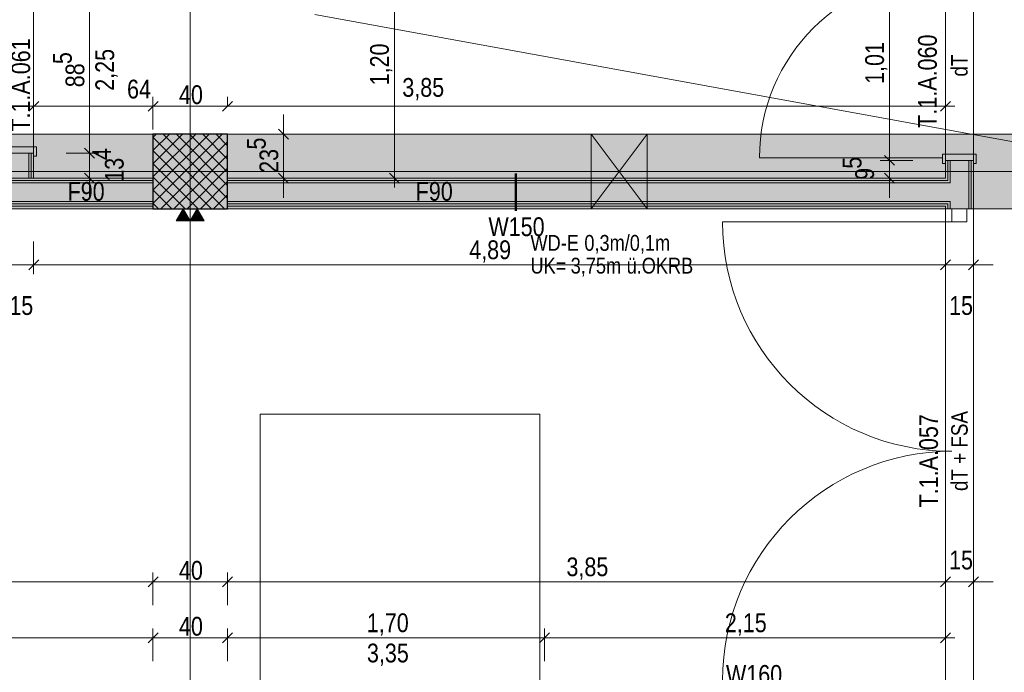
# Model space of a CAD drawing. Extents: x -620 to 300, y 62 to 1107.
# Tile 77 of 256: x -144 to -38, y 548 to 618. Entities that reach past the tile are written whole.
import ezdxf
from ezdxf.lldxf.tags import DXFTag

# ---------------------------------------------------------------- set-up
doc = ezdxf.new("R2010")
doc.units = 0
doc.layers.get('0').update_dxf_attribs({"lineweight": 35})
for name, color, linetype, lineweight, true_color in [('00 -Bauelemente -Dämmung innen', 7, 'Continuous', 9, 0xff7fe6), ('00 -Bauelemente -Gipskarton', 7, 'Continuous', 9, 0xff7fe6), ('30 -33 Aussenwände- 3 Aussenstützen', 7, 'Continuous', 50, 0x0000dd), ('30 -34 Innenwände- 11 Durchbruch', 4, 'Continuous', 9, 0x00ffff), ('30 -34 Innenwände- 2 nichttragend', 7, 'Continuous', 18, 0xff7fe6), ('30 -34 Innenwände- 4 Türen_Fenster', 9, 'Continuous', 15, 0x808080), ('30 -35 Decken- 1 Konstruktion-Träger- Stahlbeton', 7, 'grob-A06G9FRA8I', 13, 0x33aa00), ('70 -72 Beschriftung- 2 Beschriftung Bauteile', 7, 'Continuous', 9, 0x9999ff), ('70 -72 Beschriftung- 8 barrierefrei', 7, 'grob-A06G9FRA8I', 9, 0x888888), ('70 -75 Raumstempel-2 Verweislinie', 1, 'Continuous', 9, 0xff0000), ('70 -76 Bemaßung- 2 Allgemein', 9, 'Continuous', 5, 0x808080), ('iwb_Schraffur_ F30_feuerhemmend', 7, 'Continuous', 13, 0xff6600), ('iwb_Schraffur_ F90_feuerbestaendig', 1, 'Continuous', 13, 0xff0000)]:
    doc.layers.add(name, color=color, linetype=linetype, lineweight=lineweight, true_color=true_color)
for name, color, linetype, lineweight in [('70 -71 Achsen- 1 Gebäudeachsen', 7, 'STRICHPUNKT2-A06G9FR98I', 18), ('70 -75 Raumstempel- 3 Wandstempel', 7, 'Continuous', 50), ('Keine', 7, 'Continuous', 9)]:
    doc.layers.add(name, color=color, linetype=linetype, lineweight=lineweight)
doc.layers.add('iwb_Schraffur_Unterzug', color=7, linetype='Continuous', lineweight=5, true_color=0xffffcc, plot=False)
doc.styles.get("Standard").update_dxf_attribs({"font": 'ARIALN.TTF'})
tags = doc.linetypes.add('grob-A06G9FRA8I', pattern=[14, 3, -8, 3]).pattern_tags.tags
tags[8:9] = [DXFTag(74, 4), DXFTag(75, 0), DXFTag(340, '0'), DXFTag(46, 0.0), DXFTag(50, 0.0), DXFTag(44, 0.0), DXFTag(45, 0.0)]
tags[6:7] = [DXFTag(74, 4), DXFTag(75, 0), DXFTag(340, '0'), DXFTag(46, 0.0), DXFTag(50, 0.0), DXFTag(44, 0.0), DXFTag(45, 0.0)]
tags[4:5] = [DXFTag(74, 4), DXFTag(75, 0), DXFTag(340, '0'), DXFTag(46, 0.0), DXFTag(50, 0.0), DXFTag(44, 0.0), DXFTag(45, 0.0)]
tags = doc.linetypes.add('STRICHPUNKT2-A06G9FR98I', pattern=[12.7, 6.35, -3.175, 0, -3.175]).pattern_tags.tags
tags[10:11] = [DXFTag(74, 4), DXFTag(75, 0), DXFTag(340, '0'), DXFTag(46, 0.0), DXFTag(50, 0.0), DXFTag(44, 0.0), DXFTag(45, 0.0)]
tags[8:9] = [DXFTag(74, 4), DXFTag(75, 0), DXFTag(340, '0'), DXFTag(46, 0.0), DXFTag(50, 0.0), DXFTag(44, 0.0), DXFTag(45, 0.0)]
tags[6:7] = [DXFTag(74, 4), DXFTag(75, 0), DXFTag(340, '0'), DXFTag(46, 0.0), DXFTag(50, 0.0), DXFTag(44, 0.0), DXFTag(45, 0.0)]
tags[4:5] = [DXFTag(74, 4), DXFTag(75, 0), DXFTag(340, '0'), DXFTag(46, 0.0), DXFTag(50, 0.0), DXFTag(44, 0.0), DXFTag(45, 0.0)]

# ---------------------------------------------------------------- blocks, each defined once
blk = doc.blocks.new('Referenz-A06G9FRB8I')
at = {"layer": '00 -Bauelemente -Dämmung innen', "color": 0, "linetype": 'Continuous', "ltscale": 0.13}
for p, q in [((-142.88, 604.03), (-142.88, 601.35)), ((-44.08, 600.85), (-44.08, 603.25)), ((-42.08, 598.05), (-42.08, 603.25)), ((-129.58, 600.85), (-199.88, 600.85)), ((-44.08, 600.85), (-121.58, 600.85)), ((-129.58, 598.85), (-201.88, 598.85)), ((-44.08, 598.85), (-121.58, 598.85)), ((-44.08, 598.05), (-44.08, 598.85))]:
    blk.add_line(p, q, dxfattribs=at)
at = {"layer": '00 -Bauelemente -Gipskarton', "color": 0, "linetype": 'Continuous', "ltscale": 0.13}
for p, q in [((-142.88, 604.03), (-142.88, 601.35)), ((-142.63, 604.03), (-142.63, 601.35)), ((-142.38, 604.03), (-142.38, 601.35)), ((-44.58, 601.35), (-44.58, 603.25)), ((-44.33, 601.1), (-44.33, 603.25)), ((-44.08, 600.85), (-44.08, 603.25)), ((-42.08, 598.05), (-42.08, 603.25)), ((-41.83, 598.05), (-41.83, 603.25)), ((-41.58, 598.05), (-41.58, 603.25)), ((-129.58, 601.1), (-199.63, 601.1)), ((-129.58, 601.35), (-199.38, 601.35)), ((-44.58, 601.35), (-121.58, 601.35)), ((-44.33, 601.1), (-121.58, 601.1)), ((-129.58, 600.85), (-199.88, 600.85)), ((-44.08, 600.85), (-121.58, 600.85)), ((-129.58, 598.85), (-201.88, 598.85)), ((-44.08, 598.85), (-121.58, 598.85)), ((-44.08, 598.05), (-44.08, 598.85)), ((-129.58, 598.35), (-202.38, 598.35)), ((-129.58, 598.6), (-202.13, 598.6)), ((-44.33, 598.6), (-121.58, 598.6)), ((-44.58, 598.35), (-121.58, 598.35)), ((-44.58, 598.05), (-44.58, 598.35)), ((-44.33, 598.05), (-44.33, 598.6))]:
    blk.add_line(p, q, dxfattribs=at)
at = {"layer": '30 -33 Aussenwände- 3 Aussenstützen', "color": 0, "lineweight": 9}
for p, q in [((-129.58, 605.71), (-129.23, 606.05)), ((-129.58, 604.3), (-127.82, 606.05)), ((-129.58, 602.88), (-126.4, 606.05)), ((-129.58, 601.47), (-124.99, 606.05)), ((-129.58, 600.05), (-123.57, 606.05)), ((-129.58, 598.64), (-122.16, 606.05)), ((-129.58, 605.73), (-121.9, 598.05)), ((-128.75, 598.05), (-121.58, 605.22)), ((-128.48, 606.05), (-121.58, 599.15)), ((-127.07, 606.05), (-121.58, 600.56)), ((-125.65, 606.05), (-121.58, 601.98)), ((-124.24, 606.05), (-121.58, 603.39)), ((-122.82, 606.05), (-121.58, 604.8)), ((-129.58, 604.32), (-123.31, 598.05)), ((-127.33, 598.05), (-121.58, 603.81)), ((-125.58, 603.05), (-125.58, 601.05)), ((-129.58, 602.9), (-124.72, 598.05)), ((-126.58, 602.05), (-124.58, 602.05)), ((-125.92, 598.05), (-121.58, 602.4)), ((-129.58, 601.49), (-126.14, 598.05)), ((-124.5, 598.05), (-121.58, 600.98)), ((-129.58, 600.08), (-127.55, 598.05)), ((-123.09, 598.05), (-121.58, 599.57)), ((-129.58, 598.66), (-128.97, 598.05)), ((-121.68, 598.05), (-121.58, 598.15))]:
    blk.add_line(p, q, dxfattribs=at)
at = {"layer": '30 -33 Aussenwände- 3 Aussenstützen', "color": 0, "linetype": 'Continuous', "lineweight": -2, "ltscale": 0.25}
for p, q in [((-121.58, 606.05), (-129.58, 606.05)), ((-129.58, 606.05), (-129.58, 598.05)), ((-121.58, 598.05), (-121.58, 606.05)), ((-129.58, 598.05), (-121.58, 598.05))]:
    blk.add_line(p, q, dxfattribs=at)
at = {"layer": '30 -34 Innenwände- 11 Durchbruch', "color": 0, "linetype": 'Continuous', "ltscale": 0.13}
for p, q in [((-82.58, 606.05), (-76.58, 606.05)), ((-76.58, 606.05), (-82.58, 598.05)), ((-76.58, 598.05), (-82.58, 606.05)), ((-82.58, 598.05), (-82.58, 606.05)), ((-82.58, 606.05), (-76.58, 598.05)), ((-76.58, 606.05), (-82.58, 598.05)), ((-76.58, 598.05), (-76.58, 606.05)), ((-82.58, 598.05), (-76.58, 598.05))]:
    blk.add_line(p, q, dxfattribs=at)
at = {"layer": '30 -34 Innenwände- 11 Durchbruch', "color": 0, "lineweight": 0}
for points in [[(-82.58, 598.05), (-82.58, 606.05), (-79.58, 602.05)], [(-76.58, 598.05), (-79.58, 602.05), (-76.58, 606.05)]]:
    blk.add_solid(points, dxfattribs=at)
at = {"layer": '30 -34 Innenwände- 2 nichttragend', "color": 0, "linetype": 'Continuous', "ltscale": 0.18}
for p, q in [((-142.38, 604.03), (-142.38, 603.71)), ((-142.38, 604.03), (-142.38, 601.35)), ((-44.58, 601.35), (-44.58, 603.25)), ((-44.58, 603.25), (-44.58, 602.93)), ((-41.58, 598.05), (-41.58, 603.25)), ((-41.58, 603.25), (-41.58, 602.93)), ((-129.58, 601.35), (-142.38, 601.35)), ((-129.58, 601.35), (-129.58, 598.35)), ((-121.58, 601.35), (-121.58, 598.35)), ((-44.58, 601.35), (-121.58, 601.35)), ((-129.58, 598.35), (-202.38, 598.35)), ((-44.58, 598.35), (-121.58, 598.35)), ((-44.58, 598.05), (-44.58, 598.35)), ((-44.33, 598.05), (-44.58, 598.05)), ((-44.33, 598.05), (-44.58, 598.05)), ((-44.08, 598.05), (-44.33, 598.05)), ((-41.58, 598.05), (-44.33, 598.05)), ((-42.08, 598.05), (-44.08, 598.05)), ((-41.83, 598.05), (-42.08, 598.05)), ((-41.58, 598.05), (-41.83, 598.05))]:
    blk.add_line(p, q, dxfattribs=at)
at = {"layer": '30 -34 Innenwände- 4 Türen_Fenster', "color": 0, "linetype": 'grob-A06G9FRA8I', "ltscale": 0.15}
for p, q in [((-44.58, 603.25), (-44.58, 623.45)), ((-41.58, 603.25), (-41.58, 623.45)), ((-142.38, 621.73), (-142.38, 604.03)), ((-44.88, 603.53), (-64.52, 603.53)), ((-44.58, 546.05), (-44.58, 598.05)), ((-41.58, 546.05), (-41.58, 598.05)), ((-43.88, 596.65), (-68.48, 596.65))]:
    blk.add_line(p, q, dxfattribs=at)
at = {"layer": '30 -34 Innenwände- 4 Türen_Fenster', "color": 0}
for p, q in [((-145.68, 604.71), (-142.08, 604.71)), ((-142.08, 604.71), (-142.08, 603.71)), ((-142.38, 604.03), (-145.38, 604.03)), ((-142.38, 603.71), (-142.38, 604.03)), ((-142.08, 603.71), (-142.38, 603.71)), ((-41.28, 603.93), (-44.88, 603.93)), ((-44.88, 603.93), (-44.88, 603.53)), ((-44.88, 603.53), (-44.88, 602.93)), ((-44.58, 602.93), (-44.58, 603.25)), ((-44.58, 603.25), (-41.58, 603.25)), ((-41.58, 603.25), (-41.58, 602.93)), ((-41.28, 602.93), (-41.28, 603.93)), ((-44.88, 602.93), (-44.58, 602.93)), ((-41.58, 602.93), (-41.28, 602.93))]:
    blk.add_line(p, q, dxfattribs=at)
at = {"layer": '30 -34 Innenwände- 4 Türen_Fenster', "color": 0, "linetype": 'Continuous', "ltscale": 0.15}
for p, q in [((-43.88, 596.65), (-43.88, 598.05)), ((-43.88, 598.05), (-42.28, 598.05)), ((-42.28, 598.05), (-42.28, 596.65)), ((-42.28, 596.65), (-43.88, 596.65))]:
    blk.add_line(p, q, dxfattribs=at)
at = {"layer": '30 -34 Innenwände- 4 Türen_Fenster', "color": 0, "linetype": 'grob-A06G9FRA8I', "ltscale": 0.15}
for centre, major_axis in [((-44.88, 603.53), (0, 19.64)), ((-43.88, 596.65), (-24.6, 0)), ((-43.88, 547.45), (0, 24.6))]:
    blk.add_ellipse(centre, major_axis=major_axis, ratio=1, start_param=0, end_param=1.570796, dxfattribs=at)
at = {"layer": '30 -35 Decken- 1 Konstruktion-Träger- Stahlbeton', "color": 0}
for p, q in [((-451.58, 606.05), (35.42, 606.05)), ((-451.58, 598.05), (35.42, 598.05))]:
    blk.add_line(p, q, dxfattribs=at)
at = {"layer": '70 -71 Achsen- 1 Gebäudeachsen', "color": 0, "linetype": 'STRICHPUNKT2-A06G9FR98I', "ltscale": 0.18}
for p, q in [((-125.58, 1076.99), (-125.58, 77.55)), ((-538.63, 602.05), (75.97, 602.05))]:
    blk.add_line(p, q, dxfattribs=at)
at = {"layer": '70 -72 Beschriftung- 2 Beschriftung Bauteile', "color": 0}
for p, q in [((-127.08, 596.75), (-126.33, 598.05)), ((-126.33, 598.05), (-125.58, 596.75)), ((-125.58, 596.75), (-124.83, 598.05)), ((-124.83, 598.05), (-124.08, 596.75)), ((-125.58, 596.75), (-127.08, 596.75)), ((-124.08, 596.75), (-125.58, 596.75))]:
    blk.add_line(p, q, dxfattribs=at)
at = {"layer": '70 -72 Beschriftung- 2 Beschriftung Bauteile', "color": 0, "lineweight": 0}
for points in [[(-126.33, 596.75), (-127.08, 596.75), (-126.33, 598.05)], [(-126.33, 596.75), (-126.33, 598.05), (-125.58, 596.75)], [(-124.83, 596.75), (-125.58, 596.75), (-124.83, 598.05)], [(-124.83, 596.75), (-124.83, 598.05), (-124.08, 596.75)]]:
    blk.add_solid(points, dxfattribs=at)
at = {"layer": '70 -72 Beschriftung- 8 barrierefrei', "color": 0, "linetype": 'grob-A06G9FRA8I', "ltscale": 0.13}
for p, q in [((-118.08, 576.05), (-88.08, 576.05)), ((-118.08, 546.05), (-118.08, 576.05)), ((-88.08, 576.05), (-88.08, 546.05))]:
    blk.add_line(p, q, dxfattribs=at)
at = {"layer": '70 -75 Raumstempel- 3 Wandstempel', "color": 0, "linetype": 'Continuous', "ltscale": 0.5}
blk.add_line((-90.66, 597.85), (-90.66, 601.85), dxfattribs=at)
at = {"layer": '70 -75 Raumstempel-2 Verweislinie', "color": 0}
blk.add_line((-112.21, 618.9), (-33.31, 604.49), dxfattribs=at)
at = {"layer": '70 -76 Bemaßung- 2 Allgemein', "color": 0, "linetype": 'Continuous', "ltscale": 0.13}
for p, q in [((-103.68, 602.41), (-103.68, 624.29)), ((-50.58, 604.31), (-50.58, 622.39)), ((-136.38, 605.09), (-136.38, 620.67)), ((-142.38, 606.55), (-142.38, 610.05)), ((-129.58, 606.55), (-129.58, 610.05)), ((-129.58, 606.55), (-129.58, 610.05)), ((-121.58, 609.05), (-121.58, 610.05)), ((-121.58, 609.05), (-121.58, 610.05)), ((-44.58, 606.55), (-44.58, 610.05)), ((-143.38, 609.05), (-141.32, 609.05)), ((-130.64, 609.05), (-141.32, 609.05)), ((-128.58, 609.05), (-130.64, 609.05)), ((-130.58, 609.05), (-128.52, 609.05)), ((-122.64, 609.05), (-128.52, 609.05)), ((-120.58, 609.05), (-122.64, 609.05)), ((-122.58, 609.05), (-120.52, 609.05)), ((-45.64, 609.05), (-120.52, 609.05)), ((-43.58, 609.05), (-45.64, 609.05)), ((-115.58, 607.11), (-115.58, 608.17)), ((-115.58, 605.05), (-115.58, 607.11)), ((-136.38, 605.09), (-136.38, 606.15)), ((-115.58, 606.05), (-114.58, 606.05)), ((-115.58, 601.35), (-115.58, 606.05)), ((-50.58, 604.31), (-50.58, 605.37)), ((-136.38, 603.03), (-136.38, 605.09)), ((-136.38, 603.03), (-136.38, 605.09)), ((-50.58, 602.25), (-50.58, 604.31)), ((-50.58, 602.25), (-50.58, 604.31)), ((-138.88, 604.03), (-135.38, 604.03)), ((-138.88, 604.03), (-135.38, 604.03)), ((-136.38, 601.35), (-136.38, 604.03)), ((-48.08, 603.25), (-51.58, 603.25)), ((-48.08, 603.25), (-51.58, 603.25)), ((-50.58, 601.35), (-50.58, 603.25)), ((-136.38, 602.35), (-136.38, 600.29)), ((-115.58, 602.35), (-115.58, 600.29)), ((-103.68, 600.35), (-103.68, 602.41)), ((-50.58, 602.35), (-50.58, 600.29)), ((-138.88, 601.35), (-135.38, 601.35)), ((-115.58, 601.35), (-114.58, 601.35)), ((-101.18, 601.35), (-104.68, 601.35)), ((-48.08, 601.35), (-51.58, 601.35)), ((-136.38, 600.29), (-136.38, 599.23)), ((-115.58, 600.29), (-115.58, 599.23)), ((-50.58, 600.29), (-50.58, 599.23)), ((-142.38, 594.55), (-142.38, 591.05)), ((-142.38, 594.55), (-142.38, 591.05)), ((-44.58, 594.55), (-44.58, 591.05)), ((-44.58, 594.55), (-44.58, 591.05)), ((-41.58, 594.55), (-41.58, 591.05)), ((-142.38, 592.05), (-145.38, 592.05)), ((-143.38, 592.05), (-141.32, 592.05)), ((-143.38, 592.05), (-141.32, 592.05)), ((-45.64, 592.05), (-141.32, 592.05)), ((-141.32, 592.05), (-140.25, 592.05)), ((-45.64, 592.05), (-46.7, 592.05)), ((-43.58, 592.05), (-45.64, 592.05)), ((-43.58, 592.05), (-45.64, 592.05)), ((-41.58, 592.05), (-44.58, 592.05)), ((-42.58, 592.05), (-40.52, 592.05)), ((-40.52, 592.05), (-39.45, 592.05)), ((-129.58, 555.55), (-129.58, 559.05)), ((-129.58, 555.55), (-129.58, 559.05)), ((-121.58, 555.55), (-121.58, 559.05)), ((-121.58, 555.55), (-121.58, 559.05)), ((-44.58, 555.55), (-44.58, 559.05)), ((-44.58, 555.55), (-44.58, 559.05)), ((-41.58, 555.55), (-41.58, 559.05)), ((-130.64, 558.05), (-207.72, 558.05)), ((-128.58, 558.05), (-130.64, 558.05)), ((-130.58, 558.05), (-128.52, 558.05)), ((-122.64, 558.05), (-128.52, 558.05)), ((-120.58, 558.05), (-122.64, 558.05)), ((-122.58, 558.05), (-120.52, 558.05)), ((-45.64, 558.05), (-120.52, 558.05)), ((-45.64, 558.05), (-46.7, 558.05)), ((-43.58, 558.05), (-45.64, 558.05)), ((-43.58, 558.05), (-45.64, 558.05)), ((-41.58, 558.05), (-44.58, 558.05)), ((-42.58, 558.05), (-40.52, 558.05)), ((-40.52, 558.05), (-39.45, 558.05)), ((-129.58, 549.55), (-129.58, 553.05)), ((-129.58, 549.55), (-129.58, 553.05)), ((-121.58, 549.55), (-121.58, 553.05)), ((-121.58, 549.55), (-121.58, 553.05)), ((-87.58, 549.55), (-87.58, 553.05)), ((-87.58, 549.55), (-87.58, 553.05)), ((-44.58, 549.55), (-44.58, 553.05)), ((-130.64, 552.05), (-207.72, 552.05)), ((-128.58, 552.05), (-130.64, 552.05)), ((-130.58, 552.05), (-128.52, 552.05)), ((-122.64, 552.05), (-128.52, 552.05)), ((-120.58, 552.05), (-122.64, 552.05)), ((-122.58, 552.05), (-120.52, 552.05)), ((-88.64, 552.05), (-120.52, 552.05)), ((-86.58, 552.05), (-88.64, 552.05)), ((-88.58, 552.05), (-86.52, 552.05)), ((-45.64, 552.05), (-86.52, 552.05)), ((-43.58, 552.05), (-45.64, 552.05))]:
    blk.add_line(p, q, dxfattribs=at)
at = {"layer": '70 -76 Bemaßung- 2 Allgemein', "color": 0, "linetype": 'Continuous', "lineweight": 20, "ltscale": 0.2}
for p, q in [((-142.91, 608.52), (-141.84, 609.58)), ((-129.04, 609.58), (-130.11, 608.52)), ((-130.11, 608.52), (-129.04, 609.58)), ((-122.11, 608.52), (-121.04, 609.58)), ((-121.04, 609.58), (-122.11, 608.52)), ((-44.04, 609.58), (-45.11, 608.52)), ((-115.04, 605.52), (-116.11, 606.58)), ((-135.84, 603.5), (-136.91, 604.56)), ((-135.84, 603.5), (-136.91, 604.56)), ((-50.04, 602.72), (-51.11, 603.78)), ((-50.04, 602.72), (-51.11, 603.78)), ((-136.91, 601.88), (-135.84, 600.82)), ((-116.11, 601.88), (-115.04, 600.82)), ((-103.14, 600.82), (-104.21, 601.88)), ((-51.11, 601.88), (-50.04, 600.82)), ((-142.91, 591.52), (-141.84, 592.58)), ((-142.91, 591.52), (-141.84, 592.58)), ((-44.04, 592.58), (-45.11, 591.52)), ((-44.04, 592.58), (-45.11, 591.52)), ((-42.11, 591.52), (-41.04, 592.58)), ((-129.04, 558.58), (-130.11, 557.52)), ((-130.11, 557.52), (-129.04, 558.58)), ((-122.11, 557.52), (-121.04, 558.58)), ((-121.04, 558.58), (-122.11, 557.52)), ((-44.04, 558.58), (-45.11, 557.52)), ((-44.04, 558.58), (-45.11, 557.52)), ((-42.11, 557.52), (-41.04, 558.58)), ((-130.11, 551.52), (-129.04, 552.58)), ((-129.04, 552.58), (-130.11, 551.52)), ((-122.11, 551.52), (-121.04, 552.58)), ((-121.04, 552.58), (-122.11, 551.52)), ((-87.04, 552.58), (-88.11, 551.52)), ((-88.11, 551.52), (-87.04, 552.58)), ((-44.04, 552.58), (-45.11, 551.52))]:
    blk.add_line(p, q, dxfattribs=at)
at = {"layer": '30 -34 Innenwände- 11 Durchbruch', "color": 0, "linetype": 'Continuous', "ltscale": 0.13, "char_height": 1.7, "attachment_point": 1}
for s, insert in [('{\\fArial Narrow;WD-E}', (-89.09, 595.25)), ('{\\fArial Narrow;0,3m/0,1m}', (-83.31, 595.25)), ('{\\fArial Narrow;UK=}', (-89.09, 592.81)), ('{\\fArial Narrow;3,75m}', (-84.78, 592.81)), ('{\\fArial Narrow;ü.OKRB}', (-78.78, 592.81))]:
    blk.add_mtext(s, dxfattribs=dict(at, insert=insert))
at = {"layer": '70 -75 Raumstempel- 3 Wandstempel', "color": 0, "linetype": 'Continuous', "ltscale": 0.5, "char_height": 2.0138, "attachment_point": 1}
for s, insert in [('{\\fArial Narrow;F90}', (-138.74, 600.93)), ('{\\fArial Narrow;F90}', (-101.4, 600.93)), ('{\\fArial Narrow;W150}', (-93.6, 597.14)), ('{\\fArial Narrow;W160}', (-68.12, 549.13))]:
    blk.add_mtext(s, dxfattribs=dict(at, insert=insert))
at = {"layer": '70 -76 Bemaßung- 2 Allgemein', "color": 0, "linetype": 'Continuous', "ltscale": 0.13, "char_height": 2.0138, "attachment_point": 1, "rotation": 90}
for s, insert in [('{\\fArial Narrow;2,25}', (-135.76, 610.71)), ('{\\fArial Narrow;1,20}', (-106.29, 611.29)), ('{\\fArial Narrow;1,01}', (-53.19, 611.45)), ('{\\fArial Narrow;5}', (-140.3, 613.57)), ('{\\fArial Narrow;88}', (-138.96, 611.09)), ('{\\fArial Narrow;5}', (-119.5, 604.41)), ('{\\fArial Narrow;4}', (-136.08, 603.28)), ('{\\fArial Narrow;23}', (-118.16, 601.91)), ('{\\fArial Narrow;13}', (-134.74, 600.96)), ('{\\fArial Narrow;5}', (-55.6, 602.35)), ('{\\fArial Narrow;9}', (-54.26, 601.16))]:
    blk.add_mtext(s, dxfattribs=dict(at, insert=insert))
at = {"layer": '70 -76 Bemaßung- 2 Allgemein', "color": 0, "linetype": 'Continuous', "ltscale": 0.13, "char_height": 2.0138, "attachment_point": 1}
for s, insert in [('{\\fArial Narrow;64}', (-132.36, 611.9)), ('{\\fArial Narrow;3,85}', (-102.84, 612.08)), ('{\\fArial Narrow;40}', (-126.79, 611.3)), ('{\\fArial Narrow;4,89}', (-95.66, 594.67)), ('{\\fArial Narrow;15}', (-144.99, 588.69)), ('{\\fArial Narrow;15}', (-44.19, 588.69)), ('{\\fArial Narrow;15}', (-44.19, 561.4)), ('{\\fArial Narrow;40}', (-126.79, 560.3)), ('{\\fArial Narrow;3,85}', (-85.23, 560.67)), ('{\\fArial Narrow;1,70}', (-106.64, 554.67)), ('{\\fArial Narrow;2,15}', (-68.24, 554.67)), ('{\\fArial Narrow;40}', (-126.79, 554.3)), ('{\\fArial Narrow;3,35}', (-106.63, 551.43))]:
    blk.add_mtext(s, dxfattribs=dict(at, insert=insert))
at = {"layer": 'Keine', "color": 0, "linetype": 'Continuous', "ltscale": 0.13, "attachment_point": 1, "rotation": 90}
for s, insert, char_height in [('{\\fArial Narrow;T.1.A.061}', (-144.77, 606.33), 2.0138), ('{\\fArial Narrow;T.1.A.060}', (-47.52, 606.74), 2.0138), ('{\\fArial Narrow;dT}', (-43.97, 612.23), 1.7621), ('{\\fArial Narrow;T.1.A.057}', (-47.4, 566.03), 2.0138), ('{\\fArial Narrow;dT + FSA}', (-43.96, 567.79), 1.7621)]:
    blk.add_mtext(s, dxfattribs=dict(at, insert=insert, char_height=char_height))
blk = doc.blocks.new('Referenz-A06G9FRD8I')
at = {"layer": 'iwb_Schraffur_ F90_feuerbestaendig', "linetype": 'Continuous', "ltscale": 0.13}
blk.add_hatch(color=256, dxfattribs=at).paths.add_polyline_path([(-202.38, 719.05), (-97.68, 719.05), (-97.68, 770.75), (-44.57, 770.75), (-44.57, 767.75), (-94.68, 767.75), (-94.68, 716.05), (-199.38, 716.05), (-199.38, 601.35), (-44.57, 601.35), (-44.57, 598.35), (-202.38, 598.35)])
at = {"layer": 'iwb_Schraffur_ F30_feuerhemmend', "linetype": 'Continuous', "ltscale": 0.13}
blk.add_solid([(-44.57, 598.05), (-44.57, 603.25), (-41.57, 598.05), (-41.57, 603.25)], dxfattribs=at)
at = {"layer": 'iwb_Schraffur_Unterzug', "linetype": 'Continuous', "ltscale": 0.13}
for points in [[(46.52, 606.05), (46.52, 598.05), (-451.58, 598.05)], [(46.52, 606.05), (-451.58, 598.05), (-451.58, 606.05)], [(46.52, 606.05), (-451.58, 606.05), (75.97, 606.05)]]:
    blk.add_solid(points, dxfattribs=at)

msp = doc.modelspace()

# ---------------------------------------------------------------- block references
at = {"color": 8, "lineweight": 25, "ltscale": 0.25, "true_color": 0x808080}
for name in ['Referenz-A06G9FRB8I', 'Referenz-A06G9FRD8I']:
    msp.add_blockref(name, (0, 0), dxfattribs=at)

doc.saveas('drawing.dxf')
